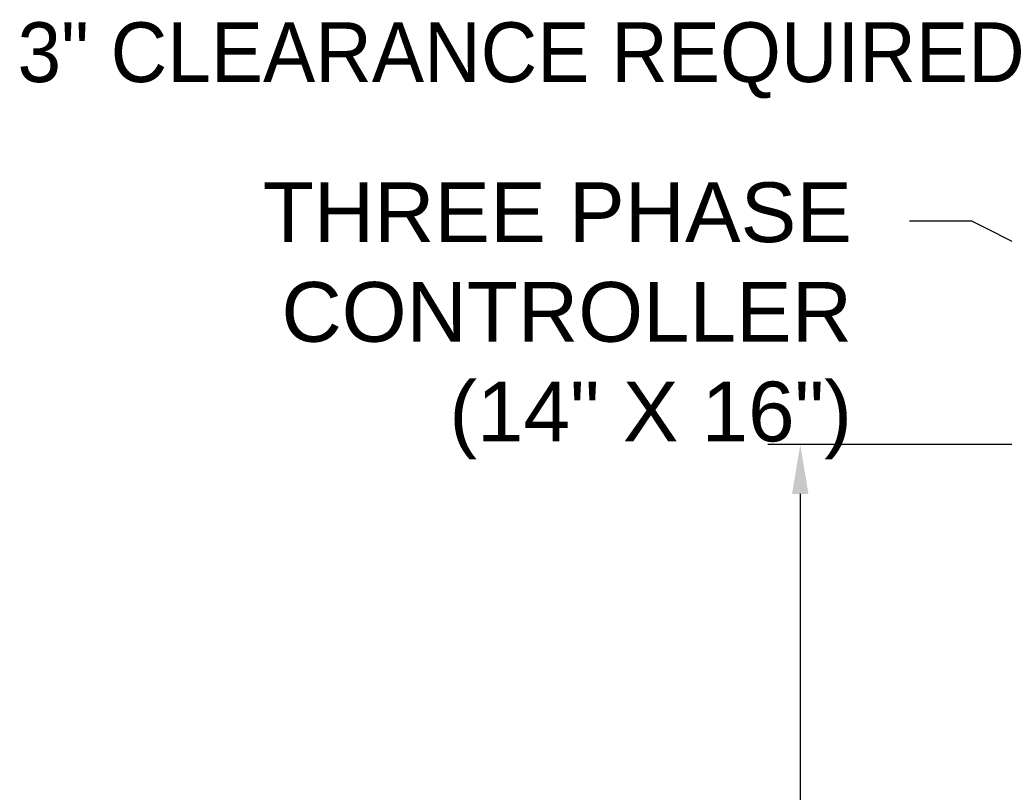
# Model space of a CAD drawing. Header units: inches. Extents: x 170 to 312, y 215 to 248.
# Tile 3 of 135: x 174.9 to 176.45, y 221.88 to 223.1. Entities that reach past the tile are written whole.
import ezdxf
from ezdxf import colors
from ezdxf.entities.mleader import LeaderData, LeaderLine
from ezdxf.math import Vec2, Vec3

# ---------------------------------------------------------------- set-up
doc = ezdxf.new("R2010")
doc.units = ezdxf.units.IN
doc.header["$LTSCALE"] = 0.25
doc.header["$MEASUREMENT"] = 0
doc.layers.add('ANNOTATIONS', color=1, linetype='Continuous')
doc.styles.add('ARIAL', font='arial.ttf', dxfattribs={"height": 0.09375})

msp = doc.modelspace()

# ---------------------------------------------------------------- linework, layer by layer
at = {"layer": 'ANNOTATIONS'}
for p, q in [((177.12733, 222.42941), (176.07638, 222.42941)), ((176.12747, 222.35175), (176.12747, 221.55133))]:
    msp.add_line(p, q, dxfattribs=at)
msp.add_solid([(176.14042, 222.35175), (176.11453, 222.35175), (176.12747, 222.42941)], dxfattribs=at)

# ---------------------------------------------------------------- texts
at = {"layer": 'ANNOTATIONS', "insert": (174.89949, 223.032), "char_height": 0.09375, "attachment_point": 4, "style": 'ARIAL'}
msp.add_mtext('3" CLEARANCE REQUIRED', dxfattribs=at)

# ---------------------------------------------------------------- leaders
at = {"layer": 'ANNOTATIONS'}
ml = msp.add_multileader_mtext('Standard', dxfattribs=at)
ml.set_content('THREE PHASE\\PCONTROLLER \\P(14" X 16")', color=256, style='ARIAL')
ml.set_leader_properties()
ml.build(insert=Vec2(0, 0))
ml.multileader.update_dxf_attribs({"dogleg_length": 0.36, "arrow_head_size": 0.09375})
ctx = ml.context
ctx.base_point, ctx.char_height, ctx.arrow_head_size, ctx.landing_gap_size, ctx.plane_origin = Vec3(175.20448, 222.77996), 0.09375, 0.09375, 0.09, Vec3(177.38058, 222.48298)
ctx.text_align_type = 2
notes = []
notes.append((ctx, [(0, (1, 1, 0), (176.39659, 222.77996), (-1, 0), 0.09796, [(0, [(176.906, 222.52169)], 0, [])])]))
ctx.mtext.insert, ctx.mtext.alignment, ctx.mtext.flow_direction = Vec3(176.20864, 222.84061), 3, 5
for ctx, leaders in notes:
    for number, flags, end, landing, length, lines in leaders:
        leader = LeaderData()
        leader.index, (leader.has_last_leader_line, leader.has_dogleg_vector, leader.attachment_direction) = number, flags
        leader.last_leader_point, leader.dogleg_vector, leader.dogleg_length = Vec3(end), Vec3(landing), length
        for number, points, colour, breaks in lines:
            line = LeaderLine()
            line.index, line.vertices, line.color, line.breaks = number, Vec3.list(points), colors.encode_raw_color(colour), breaks
            leader.lines.append(line)
        ctx.leaders.append(leader)

doc.saveas('drawing.dxf')
